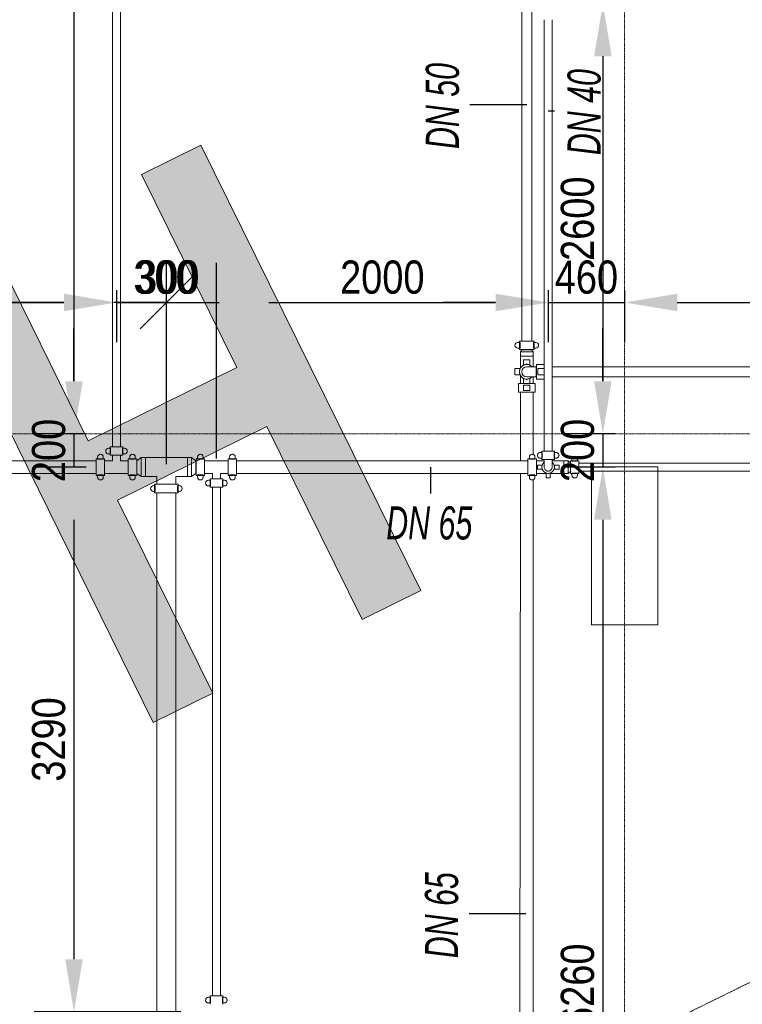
# Model space of a CAD drawing. Header units: centimetres. Extents: x -1589 to 108054, y -205274 to 31709.
# Tile 29 of 256: x 42424 to 46785, y -91597 to -85651. Entities that reach past the tile are written whole.
import ezdxf

# ---------------------------------------------------------------- set-up
doc = ezdxf.new("R2010")
doc.units = ezdxf.units.CM
doc.header["$LTSCALE"] = 0.01
doc.header["$MEASUREMENT"] = 0
doc.linetypes.add('Kropki i Kreski', pattern=[72, 36, -18, 0, -18])
for name, color, linetype in [('2_ściany wewnętrzne.ISTN', 7, 'Continuous'), ('3_lądowisko.K_IR', 7, 'Continuous'), ('3_oświetlenie.K_IR', 7, 'Continuous'), ('4_osie.ISTN', 7, 'Continuous')]:
    doc.layers.add(name, color=color, linetype=linetype)
for name, color, linetype, lineweight in [('A-ANNO-DIMS', 7, 'Continuous', 30), ('P-PIPE', 7, 'Continuous', 9), ('P-PIPE-CNTR', 7, 'Continuous', 18), ('P-PIPE-IDEN', 7, 'Continuous', 30)]:
    doc.layers.add(name, color=color, linetype=linetype, lineweight=lineweight)
doc.styles.add('Arial Narrow', font='ARIALN.TTF', dxfattribs={"height": 200})
doc.styles.add('Arial Narrow_B_I', font='ARIALNBI.TTF', dxfattribs={"width": 0.8, "height": 100})
doc.dimstyles.new('Przekątna', dxfattribs={"dimscale": 304.8, "dimtxt": 204.686195, "dimasz": 1.041667, "dimexe": 0.787402, "dimexo": 0.492126, "dimgap": 0.164042, "dimtad": 1, "dimdec": 0, "dimrnd": 10, "dimzin": 0, "dimdsep": 46, "dimtxsty": 'Arial Narrow', "dimsah": 1, "dimcen": 0.09, "dimazin": 0, "dimtfac": 1, "dimtdec": 4, "dimtix": 1, "dimtmove": 0, "dimatfit": 3, "dimfxl": 1, "dimtvp": 1, "dimtolj": 1, "dimtzin": 0, "dimarcsym": 2})
doc.dimstyles.new('Przekątna_1', dxfattribs={"dimscale": 304.8, "dimtxt": 204.686195, "dimasz": 1.041667, "dimexe": 0.787402, "dimexo": 0.492126, "dimgap": 0.164042, "dimtad": 1, "dimdec": 0, "dimrnd": 10, "dimzin": 0, "dimdsep": 46, "dimtxsty": 'Arial Narrow', "dimblk2": 'OBLIQUE', "dimsah": 1, "dimcen": 0.09, "dimazin": 0, "dimtfac": 1, "dimtdec": 4, "dimtix": 1, "dimtmove": 0, "dimatfit": 3, "dimfxl": 1, "dimtvp": 1, "dimtolj": 1, "dimtzin": 0, "dimarcsym": 2})
doc.dimstyles.new('Przekątna_2', dxfattribs={"dimscale": 304.8, "dimtxt": 204.686195, "dimasz": 1.041667, "dimexe": 0.787402, "dimexo": 0.492126, "dimgap": 0.164042, "dimtad": 1, "dimdec": 0, "dimrnd": 10, "dimzin": 0, "dimdsep": 46, "dimtxsty": 'Arial Narrow', "dimblk1": 'OBLIQUE', "dimsah": 1, "dimcen": 0.09, "dimazin": 0, "dimtfac": 1, "dimtdec": 4, "dimtix": 1, "dimtmove": 0, "dimatfit": 3, "dimfxl": 1, "dimtvp": 1, "dimtolj": 1, "dimtzin": 0, "dimarcsym": 2})

# ---------------------------------------------------------------- blocks, each defined once
blk = doc.blocks.new('*D722')
at = {"layer": 'A-ANNO-DIMS', "color": 0, "lineweight": -2}
for p, q in [((40674.4, -87284.4), (40674.4, -87599)), ((43007.8, -87284.5), (43007.8, -87599)), ((40991.9, -87359), (42690.3, -87359))]:
    blk.add_line(p, q, dxfattribs=at)
at = {"layer": 'A-ANNO-DIMS', "color": 0}
for points in [[(40991.9, -87306), (40991.9, -87411.9), (40674.4, -87359)], [(42690.3, -87411.9), (42690.3, -87306), (43007.8, -87359)]]:
    blk.add_solid(points, dxfattribs=at)
at = {"layer": 'Defpoints', "color": 0}
for p in [(40674.4, -87134.4), (43007.8, -87134.5), (43007.8, -87359)]:
    blk.add_point(p, dxfattribs=at)
at = {"layer": 'A-ANNO-DIMS', "color": 0, "lineweight": 5, "insert": (41841.1, -87206.9), "char_height": 200, "attachment_point": 5, "style": 'Arial Narrow'}
blk.add_mtext('\\A1;2330', dxfattribs=at)
blk = doc.blocks.new('_Oblique')
at = {"color": 0, "linetype": 'ByBlock', "lineweight": -2}
blk.add_line((-0.5, -0.5), (0.5, 0.5), dxfattribs=at)
blk = doc.blocks.new('*D723')
at = {"layer": 'A-ANNO-DIMS', "color": 0, "lineweight": -2}
for p, q in [((43309.3, -88334.2), (43309.3, -87119)), ((43007.8, -87284.5), (43007.8, -87599)), ((42690.3, -87359), (42372.8, -87359)), ((43007.8, -87359), (43309.3, -87359)), ((43309.3, -87359), (43626.8, -87359))]:
    blk.add_line(p, q, dxfattribs=at)
at = {"layer": 'A-ANNO-DIMS', "color": 0}
blk.add_solid([(42690.3, -87411.9), (42690.3, -87306), (43007.8, -87359)], dxfattribs=at)
at = {"layer": 'Defpoints', "color": 0}
for p in [(43007.8, -87134.5), (43309.3, -87359), (43309.3, -88484.2)]:
    blk.add_point(p, dxfattribs=at)
at = {"layer": 'A-ANNO-DIMS', "color": 0, "lineweight": -2, "xscale": 317.4999999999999, "yscale": 317.4999999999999, "zscale": 317.4999999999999, "rotation": 180}
blk.add_blockref('_Oblique', (43309.3, -87359), dxfattribs=at)
at = {"layer": 'A-ANNO-DIMS', "color": 0, "lineweight": 5, "insert": (43317.3, -87206.9), "char_height": 200, "attachment_point": 5, "style": 'Arial Narrow'}
blk.add_mtext('\\A1;300', dxfattribs=at)
blk = doc.blocks.new('*D724')
at = {"layer": 'A-ANNO-DIMS', "color": 0, "lineweight": -2}
for p, q in [((43309.3, -88334.2), (43309.3, -87119)), ((43610.8, -88300.7), (43610.8, -87119)), ((43309.3, -87359), (42991.8, -87359)), ((43309.3, -87359), (43610.8, -87359)), ((43928.3, -87359), (44245.8, -87359))]:
    blk.add_line(p, q, dxfattribs=at)
at = {"layer": 'A-ANNO-DIMS', "color": 0}
blk.add_solid([(43928.3, -87306), (43928.3, -87411.9), (43610.8, -87359)], dxfattribs=at)
at = {"layer": 'Defpoints', "color": 0}
for p in [(43610.8, -87359), (43610.8, -88450.7), (43309.3, -88484.2)]:
    blk.add_point(p, dxfattribs=at)
at = {"layer": 'A-ANNO-DIMS', "color": 0, "lineweight": -2, "xscale": 317.4999999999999, "yscale": 317.4999999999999, "zscale": 317.4999999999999}
blk.add_blockref('_Oblique', (43309.3, -87359), dxfattribs=at)
at = {"layer": 'A-ANNO-DIMS', "color": 0, "lineweight": 5, "insert": (43301.3, -87206.9), "char_height": 200, "attachment_point": 5, "style": 'Arial Narrow'}
blk.add_mtext('\\A1;300', dxfattribs=at)
blk = doc.blocks.new('*D725')
at = {"layer": 'A-ANNO-DIMS', "color": 0, "lineweight": -2}
for p, q in [((43610.8, -88300.7), (43610.8, -87119)), ((45613.4, -87284.5), (45613.4, -87599)), ((43928.3, -87359), (45295.9, -87359))]:
    blk.add_line(p, q, dxfattribs=at)
at = {"layer": 'A-ANNO-DIMS', "color": 0}
for points in [[(43928.3, -87306), (43928.3, -87411.9), (43610.8, -87359)], [(45295.9, -87411.9), (45295.9, -87306), (45613.4, -87359)]]:
    blk.add_solid(points, dxfattribs=at)
at = {"layer": 'Defpoints', "color": 0}
for p in [(45613.4, -87134.5), (45613.4, -87359), (43610.8, -88450.7)]:
    blk.add_point(p, dxfattribs=at)
at = {"layer": 'A-ANNO-DIMS', "color": 0, "lineweight": 5, "insert": (44612.1, -87206.9), "char_height": 200, "attachment_point": 5, "style": 'Arial Narrow'}
blk.add_mtext('\\A1;2000', dxfattribs=at)
blk = doc.blocks.new('*D726')
at = {"layer": 'A-ANNO-DIMS', "color": 0, "lineweight": -2}
for p, q in [((45613.4, -87284.5), (45613.4, -87599)), ((46074.4, -87284.4), (46074.4, -87599)), ((45295.9, -87359), (44978.4, -87359)), ((45613.4, -87359), (46074.4, -87359)), ((46391.9, -87359), (46709.4, -87359))]:
    blk.add_line(p, q, dxfattribs=at)
at = {"layer": 'A-ANNO-DIMS', "color": 0}
for points in [[(45295.9, -87411.9), (45295.9, -87306), (45613.4, -87359)], [(46391.9, -87306), (46391.9, -87411.9), (46074.4, -87359)]]:
    blk.add_solid(points, dxfattribs=at)
at = {"layer": 'Defpoints', "color": 0}
for p in [(45613.4, -87134.5), (46074.4, -87134.4), (46074.4, -87359)]:
    blk.add_point(p, dxfattribs=at)
at = {"layer": 'A-ANNO-DIMS', "color": 0, "lineweight": 5, "insert": (45843.9, -87206.9), "char_height": 200, "attachment_point": 5, "style": 'Arial Narrow'}
blk.add_mtext('\\A1;460', dxfattribs=at)
blk = doc.blocks.new('*D727')
at = {"layer": 'A-ANNO-DIMS', "color": 0, "lineweight": -2}
for p, q in [((50865, -88275.3), (50865, -87119)), ((46074.4, -87284.4), (46074.4, -87599)), ((46391.9, -87359), (50547.5, -87359))]:
    blk.add_line(p, q, dxfattribs=at)
at = {"layer": 'A-ANNO-DIMS', "color": 0}
for points in [[(46391.9, -87306), (46391.9, -87411.9), (46074.4, -87359)], [(50547.5, -87411.9), (50547.5, -87306), (50865, -87359)]]:
    blk.add_solid(points, dxfattribs=at)
at = {"layer": 'Defpoints', "color": 0}
for p in [(46074.4, -87134.4), (50865, -87359), (50865, -88425.3)]:
    blk.add_point(p, dxfattribs=at)
at = {"layer": 'A-ANNO-DIMS', "color": 0, "lineweight": 5, "insert": (48469.7, -87206.9), "char_height": 200, "attachment_point": 5, "style": 'Arial Narrow'}
blk.add_mtext('\\A1;4790', dxfattribs=at)
blk = doc.blocks.new('*D736')
at = {"layer": 'A-ANNO-DIMS', "color": 0, "lineweight": -2}
for p, q in [((42825.9, -82151.8), (42511.4, -82151.8)), ((42751.4, -82469.3), (42751.4, -87834.3)), ((42825.9, -88151.8), (42511.4, -88151.8))]:
    blk.add_line(p, q, dxfattribs=at)
at = {"layer": 'A-ANNO-DIMS', "color": 0}
for points in [[(42804.3, -82469.3), (42698.5, -82469.3), (42751.4, -82151.8)], [(42698.5, -87834.3), (42804.3, -87834.3), (42751.4, -88151.8)]]:
    blk.add_solid(points, dxfattribs=at)
at = {"layer": 'Defpoints', "color": 0}
for p in [(42975.9, -82151.8), (42751.4, -88151.8), (42975.9, -88151.8)]:
    blk.add_point(p, dxfattribs=at)
at = {"layer": 'A-ANNO-DIMS', "color": 0, "lineweight": 5, "insert": (42599.3, -85151.8), "char_height": 200, "attachment_point": 5, "rotation": 90, "style": 'Arial Narrow'}
blk.add_mtext('\\A1;6000', dxfattribs=at)
blk = doc.blocks.new('*D737')
at = {"layer": 'A-ANNO-DIMS', "color": 0, "lineweight": -2}
for p, q in [((42751.4, -87834.3), (42751.4, -87516.8)), ((42825.9, -88151.8), (42511.4, -88151.8)), ((42751.4, -88151.8), (42751.4, -88352.9)), ((42825.9, -88352.9), (42511.4, -88352.9)), ((42751.4, -88670.4), (42751.4, -88987.9))]:
    blk.add_line(p, q, dxfattribs=at)
at = {"layer": 'A-ANNO-DIMS', "color": 0}
for points in [[(42698.5, -87834.3), (42804.3, -87834.3), (42751.4, -88151.8)], [(42804.3, -88670.4), (42698.5, -88670.4), (42751.4, -88352.9)]]:
    blk.add_solid(points, dxfattribs=at)
at = {"layer": 'Defpoints', "color": 0}
for p in [(42975.9, -88151.8), (42751.4, -88352.9), (42975.9, -88352.9)]:
    blk.add_point(p, dxfattribs=at)
at = {"layer": 'A-ANNO-DIMS', "color": 0, "lineweight": 5, "insert": (42599.3, -88252.4), "char_height": 200, "attachment_point": 5, "rotation": 90, "style": 'Arial Narrow'}
blk.add_mtext('\\A1;200', dxfattribs=at)
blk = doc.blocks.new('*D738')
at = {"layer": 'A-ANNO-DIMS', "color": 0, "lineweight": -2}
for p, q in [((42825.9, -88352.9), (42511.4, -88352.9)), ((42751.4, -88670.4), (42751.4, -91324.8)), ((43395.7, -91642.3), (42511.4, -91642.3))]:
    blk.add_line(p, q, dxfattribs=at)
at = {"layer": 'A-ANNO-DIMS', "color": 0}
for points in [[(42804.3, -88670.4), (42698.5, -88670.4), (42751.4, -88352.9)], [(42698.5, -91324.8), (42804.3, -91324.8), (42751.4, -91642.3)]]:
    blk.add_solid(points, dxfattribs=at)
at = {"layer": 'Defpoints', "color": 0}
for p in [(42975.9, -88352.9), (42751.4, -91642.3), (43545.7, -91642.3)]:
    blk.add_point(p, dxfattribs=at)
at = {"layer": 'A-ANNO-DIMS', "color": 0, "lineweight": 5, "insert": (42599.3, -89997.6), "char_height": 200, "attachment_point": 5, "rotation": 90, "style": 'Arial Narrow'}
blk.add_mtext('\\A1;3290', dxfattribs=at)
blk = doc.blocks.new('*D745')
at = {"layer": 'A-ANNO-DIMS', "color": 0, "lineweight": -2}
for p, q in [((45625.1, -85554.5), (46183.2, -85554.5)), ((45943.2, -85872), (45943.2, -87834.3)), ((46017.7, -88151.8), (45703.2, -88151.8))]:
    blk.add_line(p, q, dxfattribs=at)
at = {"layer": 'A-ANNO-DIMS', "color": 0}
for points in [[(45996.1, -85872), (45890.3, -85872), (45943.2, -85554.5)], [(45890.3, -87834.3), (45996.1, -87834.3), (45943.2, -88151.8)]]:
    blk.add_solid(points, dxfattribs=at)
at = {"layer": 'Defpoints', "color": 0}
for p in [(45475.1, -85554.5), (45943.2, -88151.8), (46167.7, -88151.8)]:
    blk.add_point(p, dxfattribs=at)
at = {"layer": 'A-ANNO-DIMS', "color": 0, "lineweight": 5, "insert": (45791.1, -86853.2), "char_height": 200, "attachment_point": 5, "rotation": 89.99993, "style": 'Arial Narrow'}
blk.add_mtext('\\A1;2600', dxfattribs=at)
blk = doc.blocks.new('*D746')
at = {"layer": 'A-ANNO-DIMS', "color": 0, "lineweight": -2}
for p, q in [((45943.2, -87834.3), (45943.2, -87516.8)), ((46017.7, -88151.8), (45703.2, -88151.8)), ((45943.2, -88151.8), (45943.2, -88352.9)), ((46017.7, -88352.9), (45703.2, -88352.9)), ((45943.2, -88670.4), (45943.2, -88987.9))]:
    blk.add_line(p, q, dxfattribs=at)
at = {"layer": 'A-ANNO-DIMS', "color": 0}
for points in [[(45890.3, -87834.3), (45996.1, -87834.3), (45943.2, -88151.8)], [(45996.1, -88670.4), (45890.3, -88670.4), (45943.2, -88352.9)]]:
    blk.add_solid(points, dxfattribs=at)
at = {"layer": 'Defpoints', "color": 0}
for p in [(46167.7, -88151.8), (45943.2, -88352.9), (46167.7, -88352.9)]:
    blk.add_point(p, dxfattribs=at)
at = {"layer": 'A-ANNO-DIMS', "color": 0, "lineweight": 5, "insert": (45791.1, -88252.4), "char_height": 200, "attachment_point": 5, "rotation": 89.99993, "style": 'Arial Narrow'}
blk.add_mtext('\\A1;200', dxfattribs=at)
blk = doc.blocks.new('*D747')
at = {"layer": 'A-ANNO-DIMS', "color": 0, "lineweight": -2}
for p, q in [((46017.7, -88352.9), (45703.2, -88352.9)), ((45943.2, -88670.4), (45943.2, -94298.7)), ((45874.4, -94616.2), (46183.2, -94616.2))]:
    blk.add_line(p, q, dxfattribs=at)
at = {"layer": 'A-ANNO-DIMS', "color": 0}
for points in [[(45996.1, -88670.4), (45890.3, -88670.4), (45943.2, -88352.9)], [(45890.2, -94298.7), (45996.1, -94298.7), (45943.2, -94616.2)]]:
    blk.add_solid(points, dxfattribs=at)
at = {"layer": 'Defpoints', "color": 0}
for p in [(46167.7, -88352.9), (45724.4, -94616.2), (45943.2, -94616.2)]:
    blk.add_point(p, dxfattribs=at)
at = {"layer": 'A-ANNO-DIMS', "color": 0, "lineweight": 5, "insert": (45791.1, -91484.5), "char_height": 200, "attachment_point": 5, "rotation": 89.99993, "style": 'Arial Narrow'}
blk.add_mtext('\\A1;6260', dxfattribs=at)

msp = doc.modelspace()

# ---------------------------------------------------------------- hatches: boundary and pattern name
at = {"layer": '3_lądowisko.K_IR', "linetype": 'Continuous', "lineweight": 5, "ltscale": 10}
msp.add_hatch(color=8, dxfattribs=at).paths.add_polyline_path([(43230.2775, -89895.075), (43589.00157, -89718.10879), (43013.86137, -88552.25556), (43914.59289, -88107.90553), (44489.7331, -89273.75876), (44844.53582, -89098.72703), (43517.28919, -86408.29651), (43158.56512, -86585.26272), (43733.70532, -87751.11595), (42836.89515, -88193.53149), (42261.75494, -87027.67827), (41903.03087, -87204.64448)])

# ---------------------------------------------------------------- linework, layer by layer
at = {"layer": '2_ściany wewnętrzne.ISTN', "color": 8, "linetype": 'Continuous', "lineweight": 5, "ltscale": 10, "flags": 128}
for points in [[(45874.38766, -88351.82718), (45874.38766, -89305.5925)], [(46274.38766, -88351.82718), (45874.38766, -88351.82718)], [(46274.38766, -89305.5925), (46274.38766, -88351.82718)], [(45874.38766, -89305.5925), (46274.38766, -89305.5925)]]:
    msp.add_lwpolyline(points, dxfattribs=at)
at = {"layer": '3_lądowisko.K_IR', "color": 8, "linetype": 'Kropki i Kreski', "lineweight": 5, "ltscale": 10, "flags": 128}
msp.add_lwpolyline([(41329.61215, -94177.90319), (49400.90372, -90196.16331), (45419.16383, -82124.87175), (37347.87227, -86106.61163)], close=True, dxfattribs=at)
at = {"layer": '3_lądowisko.K_IR', "color": 8, "linetype": 'Continuous', "lineweight": 5, "ltscale": 10, "flags": 128}
msp.add_lwpolyline([(43230.2775, -89895.075), (41903.03087, -87204.64448), (42261.75494, -87027.67827), (42836.89515, -88193.53149), (43733.70532, -87751.11595), (43158.56512, -86585.26272), (43517.28919, -86408.29651), (44844.53582, -89098.72703), (44489.7331, -89273.75876), (43914.59289, -88107.90553), (43013.86137, -88552.25556), (43589.00157, -89718.10879)], close=True, dxfattribs=at)
at = {"layer": '3_oświetlenie.K_IR', "color": 8, "linetype": 'Kropki i Kreski', "lineweight": 5, "ltscale": 10}
msp.add_circle((43374.38799, -88151.38747), 11800, dxfattribs=at)
at = {"layer": '4_osie.ISTN', "color": 7, "linetype": 'Kropki i Kreski', "lineweight": 0, "ltscale": 10}
for p, q in [((46074.38766, -105096.35865), (46074.38766, -67896.26442)), ((64213.19484, -88151.82718), (25489.03617, -88151.82718))]:
    msp.add_line(p, q, dxfattribs=at)
at = {"layer": 'P-PIPE', "color": 106}
for p, q in [((45453.73198, -74308.78623), (45453.73198, -87591.85325)), ((45514.03198, -87591.85325), (45514.03198, -74308.78533)), ((45443.72106, -87600.31992), (45429.31432, -87600.31992)), ((45439.43198, -87591.85325), (45439.43198, -87642.65325)), ((45528.33198, -87591.85325), (45439.43198, -87591.85325)), ((45443.72106, -87634.18659), (45443.72106, -87600.31992)), ((45538.44965, -87600.31992), (45524.04291, -87600.31992)), ((45524.04291, -87600.31992), (45524.04291, -87634.18659)), ((45528.33198, -87642.65325), (45528.33198, -87591.85325)), ((45429.31432, -87634.18659), (45443.72106, -87634.18659)), ((45439.43198, -87642.65325), (45528.33198, -87642.65325)), ((45445.78198, -87657.13125), (45453.71948, -87643.92325)), ((45453.71948, -87643.92325), (45445.78198, -87657.13125)), ((45445.78198, -87657.13125), (45445.78198, -87682.27725)), ((45521.98198, -87657.13125), (45445.78198, -87657.13125)), ((45445.78198, -87682.27725), (45447.08021, -87682.27725)), ((45445.82198, -87682.27725), (45445.82198, -87754.37067)), ((45447.10748, -87682.27725), (45450.88641, -87682.27725)), ((45450.91941, -87682.27725), (45456.94121, -87682.27725)), ((45453.71948, -87642.65325), (45453.71948, -87643.92325)), ((45453.71948, -87643.92325), (45459.28987, -87643.92325)), ((45456.97699, -87682.27725), (45464.83198, -87682.27725)), ((45464.82821, -87682.27725), (45456.98121, -87682.27725)), ((45459.98099, -87643.92325), (45474.50019, -87643.92325)), ((45464.8696, -87682.27725), (45474.02098, -87682.27725)), ((45474.01904, -87682.27725), (45464.87198, -87682.27725)), ((45474.06006, -87682.27725), (45483.88198, -87682.27725)), ((45483.88152, -87682.27725), (45474.06098, -87682.27725)), ((45476.07535, -87643.92325), (45491.68861, -87643.92325)), ((45522.02198, -87682.27725), (45483.92198, -87682.27725)), ((45483.92244, -87682.27725), (45493.74299, -87682.27725)), ((45493.26377, -87643.92325), (45507.78297, -87643.92325)), ((45493.78492, -87682.27725), (45502.93198, -87682.27725)), ((45502.97575, -87682.27725), (45510.82275, -87682.27725)), ((45508.4741, -87643.92325), (45514.04448, -87643.92325)), ((45514.04448, -87643.92325), (45514.04448, -87642.65325)), ((45514.04448, -87643.92325), (45521.98198, -87657.13125)), ((45521.98198, -87657.13125), (45514.04448, -87643.92325)), ((45521.98198, -87682.27725), (45521.98198, -87657.13125)), ((45522.02198, -87747.36044), (45522.02198, -87682.27725)), ((45524.04291, -87634.18659), (45538.44965, -87634.18659)), ((45502.65198, -87706.02625), (45464.55198, -87706.02625)), ((45464.55198, -87706.02625), (45464.55198, -87722.95959)), ((45464.55198, -87737.36633), (45464.55198, -87722.95959)), ((45502.65198, -87722.95959), (45502.65198, -87706.02625)), ((45502.65198, -87722.95959), (45502.65198, -87737.36633)), ((45542.53106, -87747.36044), (45541.32479, -87747.36044)), ((45589.203, -87733.07725), (45542.59586, -87733.07725)), ((55621.22462, -87747.37294), (45637.503, -87747.37294)), ((45412.4199, -87758.47294), (45412.4199, -87796.57294)), ((45429.35324, -87758.47294), (45412.4199, -87758.47294)), ((45412.4199, -87796.57294), (45429.35324, -87796.57294)), ((45429.35324, -87758.47294), (45443.75998, -87758.47294)), ((45443.75998, -87796.57294), (45429.35324, -87796.57294)), ((45445.82198, -87800.68383), (45445.82198, -87848.90125)), ((45522.02198, -87848.90125), (45522.02198, -87807.68544)), ((45541.32479, -87807.68544), (45542.53105, -87807.68544)), ((45550.95335, -87758.47725), (45550.95335, -87796.57725)), ((45584.81998, -87758.47725), (45550.95335, -87758.47725)), ((45550.95335, -87796.57725), (45584.81998, -87796.57725)), ((45637.503, -87807.67294), (55621.22462, -87807.67294)), ((45433.08198, -87848.90125), (45433.08198, -87899.70125)), ((45464.38552, -87848.90125), (45433.08198, -87848.90125)), ((45464.55198, -87832.09492), (45464.55198, -87817.68818)), ((45464.55198, -87832.09492), (45464.55198, -87849.02825)), ((45464.55198, -87849.02825), (45502.65198, -87849.02825)), ((45502.93198, -87857.36792), (45464.83198, -87857.36792)), ((45464.83198, -87857.36792), (45464.83198, -87891.23459)), ((45502.65198, -87817.68818), (45502.65198, -87832.09492)), ((45502.65198, -87849.02825), (45502.65198, -87832.09492)), ((45534.68198, -87848.90125), (45502.81574, -87848.90125)), ((45502.93198, -87891.23459), (45502.93198, -87857.36792)), ((45534.68198, -87899.70125), (45534.68198, -87848.90125)), ((45542.59586, -87821.97725), (45589.203, -87821.97725)), ((45433.08198, -87899.70125), (45483.88198, -87899.70125)), ((45445.83198, -87899.70125), (45445.83198, -88314.85606)), ((45464.83198, -87891.23459), (45502.93198, -87891.23459)), ((45483.88198, -87899.70125), (45534.68198, -87899.70125)), ((45521.93198, -88276.03365), (45521.93198, -87899.70125)), ((45445.83198, -88390.95606), (45440.7758, -94493.74609)), ((45521.41302, -94493.75664), (45521.93198, -88429.61954))]:
    msp.add_line(p, q, dxfattribs=at)
at = {"layer": 'P-PIPE', "color": 30, "true_color": 0xff8000}
for p, q in [((42983.66949, -79107.4438), (42983.66949, -88230.99394)), ((43031.96949, -88230.99394), (43031.96949, -79107.4438)), ((45589.203, -85651.54868), (45589.203, -88256.50764)), ((45637.503, -88256.50764), (45637.503, -85651.54868)), ((42983.68949, -88281.79394), (42983.68949, -88314.81394)), ((43031.94949, -88314.81394), (43031.94949, -88281.79394)), ((42885.64549, -88314.86394), (40379.94401, -88314.86394)), ((42983.68949, -88314.81394), (42936.44549, -88314.81394)), ((43079.19349, -88314.81394), (43031.94949, -88314.81394)), ((43131.26349, -88314.81394), (43129.99349, -88314.81394)), ((43157.17149, -88295.76394), (43131.26349, -88314.81394)), ((43131.26349, -88391.01394), (43131.26349, -88314.81394)), ((43182.31749, -88295.76394), (43157.17149, -88295.76394)), ((43157.17149, -88295.76394), (43157.17149, -88300.44867)), ((43157.17149, -88303.42058), (43157.17149, -88315.78581)), ((43157.17149, -88319.10723), (43157.17149, -88339.47962)), ((43157.17149, -88341.97284), (43157.17149, -88363.85503)), ((43436.31749, -88295.76394), (43182.31749, -88295.76394)), ((43182.31749, -88295.76394), (43182.31749, -88352.91394)), ((43182.31749, -88410.06394), (43182.31749, -88295.76394)), ((43436.31749, -88352.91394), (43436.31749, -88295.76394)), ((43461.46349, -88295.76394), (43436.31749, -88295.76394)), ((43436.31749, -88295.76394), (43436.31749, -88410.06394)), ((43487.37149, -88314.81394), (43461.46349, -88295.76394)), ((43461.46349, -88300.44867), (43461.46349, -88295.76394)), ((43461.46349, -88315.78581), (43461.46349, -88303.42058)), ((43461.46349, -88339.47962), (43461.46349, -88319.10723)), ((43461.46349, -88363.85503), (43461.46349, -88341.97284)), ((43488.64149, -88314.81394), (43487.37149, -88314.81394)), ((43487.37149, -88314.81394), (43487.37149, -88391.01394)), ((43682.18949, -88314.81394), (43539.44149, -88314.81394)), ((45491.179, -88314.85585), (43732.98949, -88314.86383)), ((45589.223, -88314.80574), (45541.979, -88314.80574)), ((45708.603, -88314.80574), (45637.483, -88314.80574)), ((45708.603, -88352.90574), (45708.603, -88314.80574)), ((45733.749, -88314.80574), (45708.603, -88314.80574)), ((45708.603, -88314.80574), (45708.603, -88391.00574)), ((45749.37, -88328.77574), (45733.749, -88314.80574)), ((45733.749, -88391.00574), (45733.749, -88314.80574)), ((50768.49809, -88328.7639), (45798.773, -88328.75578)), ((40379.94401, -88390.96394), (42885.64549, -88390.96394)), ((42936.44549, -88391.01394), (43079.19349, -88391.01394)), ((43129.99349, -88391.01394), (43131.26349, -88391.01394)), ((43131.26349, -88391.01394), (43157.17149, -88410.06394)), ((43157.17149, -88366.34825), (43157.17149, -88386.72064)), ((43157.17149, -88390.04206), (43157.17149, -88404.81296)), ((43157.17149, -88405.3792), (43157.17149, -88410.06394)), ((43182.31749, -88352.91394), (43182.31749, -88410.06394)), ((43436.31749, -88410.06394), (43436.31749, -88352.91394)), ((43461.46349, -88386.72064), (43461.46349, -88366.34825)), ((43461.46349, -88404.81296), (43461.46349, -88390.04206)), ((43461.46349, -88410.06394), (43487.37149, -88391.01394)), ((43461.46349, -88410.06394), (43461.46349, -88405.3792)), ((43487.37149, -88391.01394), (43488.64149, -88391.01394)), ((43539.44149, -88391.01394), (43586.68549, -88391.01394)), ((43586.68549, -88391.01394), (43586.68549, -88424.03394)), ((43634.94549, -88391.01394), (43682.18949, -88391.01394)), ((43634.94549, -88424.03394), (43634.94549, -88391.01394)), ((43732.98949, -88390.96383), (45491.179, -88390.95585)), ((45541.979, -88391.00574), (45599.56528, -88391.00574)), ((45626.053, -88391.00574), (45708.603, -88391.00574)), ((45708.603, -88391.00574), (45708.603, -88352.90574)), ((45708.603, -88391.00574), (45733.749, -88391.00574)), ((45733.749, -88391.00574), (45749.37, -88377.03574)), ((45798.773, -88377.05578), (50768.49809, -88377.0639)), ((43157.17149, -88410.06394), (43182.31749, -88410.06394)), ((43182.31749, -88410.06394), (43252.16749, -88410.06394)), ((43252.16749, -88410.06394), (43252.16749, -88455.02194)), ((43366.46749, -88410.06394), (43436.31749, -88410.06394)), ((43366.46749, -88455.02194), (43366.46749, -88410.06394)), ((43436.31749, -88410.06394), (43461.46349, -88410.06394)), ((43252.16749, -88509.12394), (43252.16749, -94459.95233)), ((43366.46749, -94459.95233), (43366.46749, -88509.12394)), ((43586.66549, -88474.83394), (43586.66549, -91545.81159)), ((43634.96549, -91545.81159), (43634.96549, -88474.83394))]:
    msp.add_line(p, q, dxfattribs=at)
at = {"layer": 'P-PIPE', "color": 30, "lineweight": 13, "true_color": 0xff8000}
for p, q in [((42971.89847, -88239.4606), (42959.60183, -88239.4606)), ((42959.60183, -88273.32727), (42971.89847, -88273.32727)), ((42969.71949, -88230.99394), (42969.71949, -88281.79394)), ((43045.91949, -88230.99394), (42969.71949, -88230.99394)), ((42969.71949, -88281.79394), (43045.91949, -88281.79394)), ((42971.89847, -88273.32727), (42971.89847, -88239.4606)), ((43056.03716, -88239.4606), (43043.74052, -88239.4606)), ((43043.74052, -88239.4606), (43043.74052, -88273.32727)), ((43043.74052, -88273.32727), (43056.03716, -88273.32727)), ((43045.91949, -88281.79394), (43045.91949, -88230.99394)), ((45548.202, -88281.74031), (45548.202, -88281.84191)), ((45565.13533, -88264.80711), (45575.253, -88264.80711)), ((45577.43198, -88264.90871), (45565.13533, -88264.90871)), ((45575.253, -88256.39131), (45575.253, -88307.19091)), ((45577.43198, -88298.77511), (45577.43198, -88264.90871)), ((45661.57067, -88264.90871), (45649.27402, -88264.90871)), ((45649.27402, -88264.90871), (45649.27402, -88298.77511)), ((45651.453, -88307.19091), (45651.453, -88256.39131)), ((45651.453, -88264.80711), (45661.57067, -88264.80711)), ((45678.504, -88281.84191), (45678.504, -88281.74031)), ((42936.44549, -88302.11394), (42885.64549, -88302.11394)), ((42885.64549, -88302.11394), (42885.64549, -88403.71394)), ((42894.11216, -88291.99627), (42894.11216, -88305.82107)), ((42894.11216, -88305.82107), (42927.97883, -88305.82107)), ((42927.97883, -88305.82107), (42927.97883, -88291.99627)), ((42936.44549, -88403.71394), (42936.44549, -88302.11394)), ((43129.99349, -88302.11394), (43079.19349, -88302.11394)), ((43079.19349, -88302.11394), (43079.19349, -88403.71394)), ((43087.66016, -88291.99627), (43087.66016, -88305.82107)), ((43087.66016, -88305.82107), (43121.52683, -88305.82107)), ((43121.52683, -88305.82107), (43121.52683, -88291.99627)), ((43129.99349, -88403.71394), (43129.99349, -88302.11394)), ((43539.44149, -88302.11394), (43488.64149, -88302.11394)), ((43488.64149, -88302.11394), (43488.64149, -88403.71394)), ((43497.10816, -88291.99627), (43497.10816, -88305.82107)), ((43497.10816, -88305.82107), (43530.97483, -88305.82107)), ((43530.97483, -88305.82107), (43530.97483, -88291.99627)), ((43539.44149, -88403.71394), (43539.44149, -88302.11394)), ((45541.979, -88302.10574), (45491.179, -88302.10574)), ((45491.179, -88302.10574), (45491.179, -88403.70574)), ((45499.64567, -88291.98807), (45499.64567, -88305.81288)), ((45499.64567, -88305.81288), (45533.51233, -88305.81288)), ((45533.51233, -88305.81288), (45533.51233, -88291.98807)), ((45541.979, -88403.70574), (45541.979, -88302.10574)), ((45548.202, -88340.20574), (45548.202, -88365.60574)), ((45565.13533, -88340.20574), (45548.202, -88340.20574)), ((45565.13533, -88298.77511), (45577.43198, -88298.77511)), ((45565.13533, -88340.20574), (45577.43198, -88340.20574)), ((45649.27402, -88298.77511), (45661.57067, -88298.77511)), ((45649.27402, -88340.20574), (45661.57067, -88340.20574)), ((45678.504, -88340.20574), (45661.57067, -88340.20574)), ((45678.504, -88365.60574), (45678.504, -88340.20574)), ((45798.773, -88314.80574), (45747.973, -88314.80574)), ((45747.973, -88314.80574), (45747.973, -88391.00574)), ((45756.43967, -88304.68807), (45756.43967, -88316.98472)), ((45756.43967, -88316.98472), (45790.30633, -88316.98472)), ((45790.30633, -88316.98472), (45790.30633, -88304.68807)), ((45798.773, -88391.00574), (45798.773, -88314.80574)), ((42885.64549, -88403.71394), (42936.44549, -88403.71394)), ((42927.97883, -88400.0068), (42894.11216, -88400.0068)), ((42894.11216, -88400.0068), (42894.11216, -88413.8316)), ((42927.97883, -88413.8316), (42927.97883, -88400.0068)), ((43079.19349, -88403.71394), (43129.99349, -88403.71394)), ((43121.52683, -88400.0068), (43087.66016, -88400.0068)), ((43087.66016, -88400.0068), (43087.66016, -88413.8316)), ((43121.52683, -88413.8316), (43121.52683, -88400.0068)), ((43488.64149, -88403.71394), (43539.44149, -88403.71394)), ((43530.97483, -88400.0068), (43497.10816, -88400.0068)), ((43497.10816, -88400.0068), (43497.10816, -88413.8316)), ((43530.97483, -88413.8316), (43530.97483, -88400.0068)), ((45491.179, -88403.70574), (45541.979, -88403.70574)), ((45533.51233, -88399.9986), (45499.64567, -88399.9986)), ((45499.64567, -88399.9986), (45499.64567, -88413.82341)), ((45533.51233, -88413.82341), (45533.51233, -88399.9986)), ((45548.202, -88365.60574), (45565.13533, -88365.60574)), ((45577.43198, -88365.60574), (45565.13533, -88365.60574)), ((45600.653, -88401.12341), (45600.653, -88388.82677)), ((45600.653, -88401.12341), (45600.653, -88418.05674)), ((45626.053, -88388.82677), (45626.053, -88401.12341)), ((45626.053, -88418.05674), (45626.053, -88401.12341)), ((45661.57067, -88365.60574), (45649.27402, -88365.60574)), ((45661.57067, -88365.60574), (45678.504, -88365.60574)), ((45747.973, -88391.00574), (45798.773, -88391.00574)), ((45790.30633, -88388.82677), (45756.43967, -88388.82677)), ((45756.43967, -88388.82677), (45756.43967, -88401.12341)), ((45790.30633, -88401.12341), (45790.30633, -88388.82677)), ((45600.653, -88418.05674), (45626.053, -88418.05674))]:
    msp.add_line(p, q, dxfattribs=at)
at = {"layer": 'P-PIPE', "color": 30, "lineweight": 13, "true_color": 0xff8000, "extrusion": (0, 0, -1)}
for p, q in [((43732.98949, -88302.11394), (43682.18949, -88302.11394)), ((43682.18949, -88403.71394), (43682.18949, -88302.11394)), ((43690.65616, -88291.99627), (43690.65616, -88305.82107)), ((43690.65616, -88305.82107), (43724.52283, -88305.82107)), ((43724.52283, -88305.82107), (43724.52283, -88291.99627)), ((43732.98949, -88302.11394), (43732.98949, -88403.71394)), ((43682.18949, -88403.71394), (43732.98949, -88403.71394)), ((43724.52283, -88400.0068), (43690.65616, -88400.0068)), ((43690.65616, -88400.0068), (43690.65616, -88413.8316)), ((43724.52283, -88413.8316), (43724.52283, -88400.0068)), ((43241.56933, -88464.03894), (43232.10149, -88464.03894)), ((43237.81649, -88455.02194), (43237.81649, -88509.12394)), ((43237.81649, -88455.02194), (43380.81849, -88455.02194)), ((43241.56933, -88500.10694), (43241.56933, -88464.03894)), ((43386.53349, -88464.03894), (43377.06566, -88464.03894)), ((43377.06566, -88464.03894), (43377.06566, -88500.10694)), ((43380.81849, -88509.12394), (43380.81849, -88455.02194)), ((43574.89447, -88432.5006), (43562.59783, -88432.5006)), ((43572.71549, -88424.03394), (43572.71549, -88474.83394)), ((43572.71549, -88424.03394), (43577.75075, -88424.03394)), ((43574.89447, -88466.36727), (43574.89447, -88432.5006)), ((43577.81993, -88424.03394), (43648.91549, -88424.03394)), ((43659.03316, -88432.5006), (43646.73652, -88432.5006)), ((43646.73652, -88432.5006), (43646.73652, -88466.36727)), ((43648.91549, -88474.83394), (43648.91549, -88424.03394)), ((43232.10149, -88500.10694), (43241.56933, -88500.10694)), ((43380.81849, -88509.12394), (43237.81649, -88509.12394)), ((43377.06566, -88500.10694), (43386.53349, -88500.10694)), ((43562.59783, -88466.36727), (43574.89447, -88466.36727)), ((43577.75075, -88474.83394), (43572.71549, -88474.83394)), ((43648.91549, -88474.83394), (43577.81993, -88474.83394)), ((43646.73652, -88466.36727), (43659.03316, -88466.36727)), ((43574.89447, -91554.27826), (43562.59783, -91554.27826)), ((43572.71549, -91545.81159), (43572.71549, -91596.61159)), ((43572.71549, -91545.81159), (43577.75075, -91545.81159)), ((43574.89447, -91588.14492), (43574.89447, -91554.27826)), ((43577.81993, -91545.81159), (43648.91549, -91545.81159)), ((43659.03316, -91554.27826), (43646.73652, -91554.27826)), ((43646.73652, -91554.27826), (43646.73652, -91588.14492)), ((43648.91549, -91596.61159), (43648.91549, -91545.81159)), ((43562.59783, -91588.14492), (43574.89447, -91588.14492)), ((43646.73652, -91588.14492), (43659.03316, -91588.14492))]:
    msp.add_line(p, q, dxfattribs=at)
at = {"layer": 'P-PIPE', "color": 106, "flags": 128}
for points in [[(45541.32479, -87747.36044), (45539.02474, -87747.36044), (45536.72856, -87747.36044), (45534.43991, -87747.36044), (45532.16247, -87747.36044), (45529.89986, -87747.36044), (45527.65571, -87747.36044), (45525.43362, -87747.36044), (45523.23714, -87747.36044), (45521.06977, -87747.36044), (45518.93499, -87747.36044), (45516.83622, -87747.36044), (45514.7768, -87747.36044), (45512.76004, -87747.36044), (45510.78916, -87747.36044), (45508.86732, -87747.36044), (45506.99759, -87747.36044), (45505.18295, -87747.36044), (45503.42632, -87747.36044), (45501.7305, -87747.36044), (45500.09821, -87747.36044), (45498.53206, -87747.36044), (45497.03455, -87747.36044), (45495.60808, -87747.36044), (45494.25493, -87747.36044), (45492.97726, -87747.36044), (45491.77713, -87747.36044), (45490.65644, -87747.36044), (45489.617, -87747.36044), (45488.66047, -87747.36044), (45487.78837, -87747.36044), (45487.0021, -87747.36044), (45486.30291, -87747.36044), (45485.69194, -87747.36044), (45485.17015, -87747.36044), (45484.73838, -87747.36044), (45484.39732, -87747.36044), (45484.14752, -87747.36044), (45483.98937, -87747.36044), (45483.92313, -87747.36044)], [(45483.9209, -87807.68544), (45483.96691, -87807.68544), (45484.10487, -87807.68544), (45484.33454, -87807.68544), (45484.65558, -87807.68544), (45485.06745, -87807.68544), (45485.56951, -87807.68544), (45486.16095, -87807.68544), (45486.84083, -87807.68544), (45487.60805, -87807.68544), (45488.46139, -87807.68544), (45489.39949, -87807.68544), (45490.42083, -87807.68544), (45491.5238, -87807.68544), (45492.70663, -87807.68544), (45493.96741, -87807.68544), (45495.30414, -87807.68544), (45496.71468, -87807.68544), (45498.19677, -87807.68544), (45499.74804, -87807.68544), (45501.36601, -87807.68544), (45503.04808, -87807.68544), (45504.79158, -87807.68544), (45506.5937, -87807.68544), (45508.45157, -87807.68544), (45510.36222, -87807.68544), (45512.32258, -87807.68544), (45514.32953, -87807.68544), (45516.37984, -87807.68544), (45518.47025, -87807.68544), (45520.5974, -87807.68544), (45522.75789, -87807.68544), (45524.94828, -87807.68544), (45527.16504, -87807.68544), (45529.40464, -87807.68544), (45531.6635, -87807.68544), (45533.938, -87807.68544), (45536.22449, -87807.68544), (45538.51933, -87807.68544), (45540.81885, -87807.68544), (45541.32479, -87807.68544)]]:
    msp.add_lwpolyline(points, dxfattribs=at)
at = {"layer": 'P-PIPE', "color": 30, "true_color": 0xff8000, "flags": 128}
for points in [[(45589.223, -88307.68068), (45589.223, -88309.56891), (45589.223, -88311.4508), (45589.223, -88313.32332), (45589.223, -88315.18349), (45589.223, -88317.02833), (45589.223, -88318.85488), (45589.223, -88320.66023), (45589.223, -88322.44149), (45589.223, -88324.1958), (45589.223, -88325.92036), (45589.223, -88327.61241), (45589.223, -88329.26925), (45589.223, -88330.88823), (45589.223, -88332.46674), (45589.223, -88334.00228), (45589.223, -88335.49238), (45589.223, -88336.93465), (45589.223, -88338.3268), (45589.223, -88339.66659), (45589.223, -88340.95188), (45589.223, -88342.18062), (45589.223, -88343.35084), (45589.223, -88344.46066), (45589.223, -88345.50831), (45589.223, -88346.49212), (45589.223, -88347.41051), (45589.223, -88348.26201), (45589.223, -88349.04526), (45589.223, -88349.75901), (45589.223, -88350.40211), (45589.223, -88350.97354), (45589.223, -88351.47238), (45589.223, -88351.89783), (45589.223, -88352.24922), (45589.223, -88352.52597), (45589.223, -88352.72766), (45589.223, -88352.85395), (45589.223, -88352.90465)], [(45637.483, -88352.90574), (45637.483, -88352.8679), (45637.483, -88352.75444), (45637.483, -88352.56555), (45637.483, -88352.30152), (45637.483, -88351.96277), (45637.483, -88351.54986), (45637.483, -88351.06344), (45637.483, -88350.50428), (45637.483, -88349.87329), (45637.483, -88349.17146), (45637.483, -88348.39994), (45637.483, -88347.55994), (45637.483, -88346.65282), (45637.483, -88345.68002), (45637.483, -88344.64309), (45637.483, -88343.54371), (45637.483, -88342.38363), (45637.483, -88341.1647), (45637.483, -88339.88888), (45637.483, -88338.5582), (45637.483, -88337.17479), (45637.483, -88335.74087), (45637.483, -88334.25873), (45637.483, -88332.73074), (45637.483, -88331.15935), (45637.483, -88329.54707), (45637.483, -88327.89648), (45637.483, -88326.21022), (45637.483, -88324.49099), (45637.483, -88322.74154), (45637.483, -88320.96466), (45637.483, -88319.1632), (45637.483, -88317.34005), (45637.483, -88315.49811), (45637.483, -88313.64034), (45637.483, -88311.7697), (45637.483, -88309.88919), (45637.483, -88308.00183)]]:
    msp.add_lwpolyline(points, dxfattribs=at)
at = {"layer": 'P-PIPE', "color": 106}
for centre, radius, start, end in [((45429.31432, -87617.25325), 16.93333, 90, 270), ((45538.44965, -87617.25325), 16.93333, 270, 90), ((45483.9209, -87777.52294), 44.45, 42.639950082, 180), ((45483.60198, -87777.52725), 44.45, 105, 154.436385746), ((45483.9209, -87777.52294), 30.1625, 90, 180), ((45483.9209, -87777.52294), 30.1625, 90, 180), ((45483.60198, -87777.52725), 44.45, 108.451943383, 115.376933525), ((45483.60198, -87777.52725), 44.45, 90, 102.688466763), ((45483.60198, -87777.52725), 44.45, 77.311533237, 90), ((45483.9209, -87777.52294), 30.1625, 86.474202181, 90), ((45483.9209, -87777.52294), 30.1625, 86.474202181, 90), ((45483.60198, -87777.52725), 44.45, 64.623066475, 68.856384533), ((45483.9209, -87777.52294), 44.45, 167.311533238, 180), ((45483.9209, -87777.52294), 44.45, 180, 317.360049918), ((45483.9209, -87777.52294), 44.45, 180, 192.688466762), ((45483.9209, -87777.52294), 44.45, 154.623066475, 161.548056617), ((45483.9209, -87777.52294), 44.45, 198.451943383, 205.376933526), ((45483.60198, -87777.52725), 44.45, 205.551533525, 255), ((45483.9209, -87777.52294), 30.1625, 180, 270), ((45483.9209, -87777.52294), 30.1625, 180, 270), ((45483.9209, -87777.52294), 30.1625, 270, 273.525797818), ((45483.9209, -87777.52294), 30.1625, 270, 273.525797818), ((45483.60198, -87777.52725), 44.45, 244.623066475, 251.548056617), ((45483.60198, -87777.52725), 44.45, 257.311533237, 270), ((45483.60198, -87777.52725), 44.45, 270, 282.688466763), ((45483.60198, -87777.52725), 44.45, 290.973255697, 295.376933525)]:
    msp.add_arc(centre, radius, start, end, dxfattribs=at)
at = {"layer": 'P-PIPE', "color": 30, "lineweight": 13, "true_color": 0xff8000}
for centre, radius, start, end in [((42911.04549, -88291.99627), 16.93333, 0, 180), ((42911.04549, -88291.99627), 16.93333, 150, 180), ((42911.04549, -88291.99627), 16.93333, 90, 120), ((42911.04549, -88291.99627), 16.93333, 30, 60), ((42959.60183, -88256.39394), 16.93333, 90, 270), ((42959.60183, -88256.39394), 16.93333, 165, 195), ((42959.60183, -88256.39394), 16.93333, 105, 162.944460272), ((42959.60183, -88256.39394), 16.93333, 197.055539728, 224.999999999), ((42959.60183, -88256.39394), 16.93333, 240, 270), ((43056.03716, -88256.39394), 16.93333, 60, 90), ((43056.03716, -88256.39394), 16.93333, 270, 90), ((43056.03716, -88256.39394), 16.93333, 285, 315.000000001), ((43056.03716, -88256.39394), 16.93333, 345, 44.999999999), ((43104.59349, -88291.99627), 16.93333, 0, 180), ((43104.59349, -88291.99627), 16.93333, 105, 165), ((43104.59349, -88291.99627), 16.93333, 30, 60), ((43514.04149, -88291.99627), 16.93333, 0, 180), ((43514.04149, -88291.99627), 16.93333, 105, 165), ((43514.04149, -88291.99627), 16.93333, 30, 60), ((45516.579, -88291.98807), 16.93333, 0, 180), ((45516.579, -88291.98807), 16.93333, 150, 180), ((45516.579, -88291.98807), 16.93333, 90, 120), ((45516.579, -88291.98807), 16.93333, 30, 60), ((45613.353, -88352.90574), 38.1, 129.656854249, 270), ((45613.353, -88352.90574), 38.1, 166.64883986, 180), ((45613.353, -88352.90574), 38.1, 160.528779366, 163.517681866), ((45613.353, -88352.90574), 38.1, 270, 50.343145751), ((45613.353, -88352.90574), 38.1, 16.482318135, 19.471220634), ((45613.353, -88352.90574), 38.1, 0, 13.35116014), ((45773.373, -88304.68807), 16.93333, 0, 180), ((45773.373, -88304.68807), 16.93333, 150, 180), ((45773.373, -88304.68807), 16.93333, 15, 135.000000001), ((45613.353, -88352.90574), 38.1, 180, 193.35116014), ((45613.353, -88352.90574), 38.1, 196.482318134, 199.471220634), ((45613.353, -88352.90574), 24.13, 171.250388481, 270), ((45613.353, -88352.90574), 38.1, 250.528779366, 253.517681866), ((45613.353, -88352.90574), 38.1, 256.64883986, 270), ((45613.353, -88352.90574), 24.13, 270, 8.749611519), ((45613.353, -88352.90574), 38.1, 270, 283.35116014), ((45613.353, -88352.90574), 38.1, 286.482318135, 289.471220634), ((45613.353, -88352.90574), 38.1, 340.528779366, 343.517681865), ((45613.353, -88352.90574), 38.1, 346.64883986, 0), ((45773.373, -88401.12341), 16.93333, 180, 0), ((45773.373, -88401.12341), 16.93333, 195, 224.999999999), ((45773.373, -88401.12341), 16.93333, 330, 0), ((42911.04549, -88413.8316), 16.93333, 180, 0), ((42911.04549, -88413.8316), 16.93333, 210, 240), ((42911.04549, -88413.8316), 16.93333, 285, 345), ((43104.59349, -88413.8316), 16.93333, 180, 0), ((43104.59349, -88413.8316), 16.93333, 210, 240), ((43104.59349, -88413.8316), 16.93333, 270, 300), ((43104.59349, -88413.8316), 16.93333, 330, 0), ((43514.04149, -88413.8316), 16.93333, 180, 0), ((43514.04149, -88413.8316), 16.93333, 210, 240), ((43514.04149, -88413.8316), 16.93333, 270, 300), ((43514.04149, -88413.8316), 16.93333, 330, 0), ((45516.579, -88413.82341), 16.93333, 180, 0), ((45516.579, -88413.82341), 16.93333, 210, 240), ((45516.579, -88413.82341), 16.93333, 285, 345), ((45773.373, -88401.12341), 16.93333, 255, 315.000000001)]:
    msp.add_arc(centre, radius, start, end, dxfattribs=at)
at = {"layer": 'P-PIPE', "color": 30, "lineweight": 13, "true_color": 0xff8000, "extrusion": (0, 0, -1)}
for centre, radius, start, end in [((-43707.58949, -88291.99627), 16.93333, 0, 180), ((-43707.58949, -88291.99627), 16.93333, 15, 105), ((-43232.10149, -88482.07294), 18.034, 270, 90), ((-43386.53349, -88482.07294), 18.034, 90, 270), ((-43562.59783, -88449.43394), 16.93333, 270, 90), ((-43562.59783, -88449.43394), 16.93333, 300, 60), ((-43659.03316, -88449.43394), 16.93333, 90, 270), ((-43659.03316, -88449.43394), 16.93333, 105, 165), ((-43659.03316, -88449.43394), 16.93333, 195, 255), ((-43707.58949, -88413.8316), 16.93333, 180, 0), ((-43707.58949, -88413.8316), 16.93333, 300, 330), ((-43707.58949, -88413.8316), 16.93333, 255, 285), ((-43707.58949, -88413.8316), 16.93333, 210, 240), ((-43562.59783, -91571.21159), 16.93333, 270, 90), ((-43562.59783, -91571.21159), 16.93333, 15, 75), ((-43659.03316, -91571.21159), 16.93333, 90, 270), ((-43659.03316, -91571.21159), 16.93333, 120, 240), ((-43562.59783, -91571.21159), 16.93333, 285, 345)]:
    msp.add_arc(centre, radius, start, end, dxfattribs=at)
at = {"layer": 'P-PIPE', "color": 106}
for centre, major_axis, start_param, end_param in [((45541.32479, -87777.52294), (0, 30.1625), 0, 1.5707963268), ((45541.32479, -87777.52294), (0, 30.1625), 0, 1.5707963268), ((45542.59586, -87777.52725), (0, 44.45), 0, 1.5707963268), ((45541.32479, -87777.52294), (0, 30.1625), 1.5707963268, 3.1415926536), ((45541.32479, -87777.52294), (0, 30.1625), 1.5707963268, 3.1415926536), ((45542.59586, -87777.52725), (0, 44.45), 1.5707963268, 3.1415926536)]:
    msp.add_ellipse(centre, major_axis=major_axis, ratio=0.0019999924, start_param=start_param, end_param=end_param, dxfattribs=at)
at = {"layer": 'P-PIPE', "color": 30, "lineweight": 13, "true_color": 0xff8000}
for centre, major_axis, ratio, start_param, end_param in [((45565.13533, -88281.74031), (16.93333, 0), 0.9999920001, 1.885832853, 3.9039411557), ((45565.13533, -88281.84191), (16.93333, 0), 0.9999920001, 1.5707963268, 4.7123889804), ((45565.13533, -88281.74031), (16.93333, 0), 0.9999920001, 1.5707963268, 1.8325957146), ((45613.353, -88256.39131), (38.1, 0), 0.003999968, 2.2636025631, 3.1415926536), ((45613.353, -88256.39131), (38.1, 0), 0.003999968, 3.1415926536, 6.2831853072), ((45613.353, -88256.39131), (24.13, 0), 0.003999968, 3.1415926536, 5.7595865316), ((45613.353, -88256.39131), (24.13, 0), 0.003999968, 5.7614676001, 6.2831853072), ((45613.353, -88256.39131), (38.1, 0), 0.003999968, 0, 0.8779900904), ((45661.57067, -88281.74031), (16.93333, 0), 0.9999920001, 6.0213859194, 7.853981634), ((45661.57067, -88281.84191), (16.93333, 0), 0.9999920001, 4.7123889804, 7.853981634), ((45565.13533, -88281.74031), (16.93333, 0), 0.9999920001, 4.2333187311, 4.6678604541), ((45613.353, -88307.19091), (38.1, 0), 0.003999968, 3.1415926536, 6.2831853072), ((45661.57067, -88281.74031), (16.93333, 0), 0.9999920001, 5.0141115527, 5.4578639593)]:
    msp.add_ellipse(centre, major_axis=major_axis, ratio=ratio, start_param=start_param, end_param=end_param, dxfattribs=at)
at = {"layer": 'P-PIPE-CNTR', "color": 5, "true_color": 0x0000ff}
for p, q in [((45483.9209, -87733.07294), (45483.9209, -87727.52294)), ((45483.9209, -87827.52294), (45483.9209, -87821.97294))]:
    msp.add_line(p, q, dxfattribs=at)
at = {"layer": 'P-PIPE-CNTR', "color": 30, "true_color": 0xff8000}
for p, q in [((45573.353, -88352.90574), (45575.253, -88352.90574)), ((45651.453, -88352.90574), (45653.353, -88352.90574))]:
    msp.add_line(p, q, dxfattribs=at)
at = {"layer": 'P-PIPE-IDEN'}
for p, q in [((45483.88198, -86164.92776), (45140.94428, -86164.92776)), ((45613.353, -86202.01389), (45651.92855, -86202.01389)), ((44903.13526, -88352.90852), (44903.13598, -88512.00576)), ((45478.62679, -91051.06349), (45135.68909, -91051.06349))]:
    msp.add_line(p, q, dxfattribs=at)

# ---------------------------------------------------------------- texts
at = {"layer": 'P-PIPE-IDEN', "char_height": 200, "width": 641.35, "attachment_point": 1, "style": 'Arial Narrow_B_I'}
for s, insert, rotation in [('DN 50', (44874.75678, -86432.12776), 90), ('DN 40', (45729.74105, -86469.21389), 90), ('DN 65', (44635.93634, -88589.81947), 0.000259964), ('DN 65', (44869.50159, -91318.26349), 90)]:
    msp.add_mtext(s, dxfattribs=dict(at, insert=insert, rotation=rotation))

# ---------------------------------------------------------------- dimensions: what is measured, and where the dimension line sits
at = {"layer": 'A-ANNO-DIMS', "lineweight": 5}
for base, p1, p2, angle, override, picture, middle in [((42751.39923, -88151.79944), (42975.90522, -82151.79944), (42975.89747, -88151.79944), 90, {"dimpost": '<>', "dimfxl": 6000}, '*D736', (42599.28464, -85151.79944)), ((45943.16956, -88151.80357), (45475.14035, -85554.53016), (46167.67596, -88151.80386), 89.999925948, {"dimpost": '<>', "dimfxl": 2688.017159}, '*D745', (45791.05664, -86853.16697)), ((42751.39923, -88352.91394), (42975.89747, -88151.79944), (42975.90564, -88352.91394), 90, {"dimpost": '<>', "dimfxl": 201.114495}, '*D737', (42599.28464, -88252.35669)), ((45943.1693, -88352.90602), (46167.67596, -88151.80386), (46167.67359, -88352.90631), 89.999925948, {"dimpost": '<>', "dimfxl": 201.102451}, '*D746', (45791.05483, -88252.35459)), ((42751.39923, -91642.33159), (42975.90564, -88352.91394), (43545.66449, -91642.33159), 90, {"dimpost": '<>', "dimfxl": 3338.396872}, '*D738', (42599.28464, -89997.62276)), ((45943.1612, -94616.16262), (46167.67359, -88352.90631), (45724.38766, -94616.16233), 89.999925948, {"dimpost": '<>', "dimfxl": 5798.897549}, '*D747', (45791.05065, -91484.53412))]:
    dim = msp.add_linear_dim(base=base, p1=p1, p2=p2, angle=angle, dimstyle='Przekątna', override=override, dxfattribs=at)
    dim.commit()
    dim.dimension.update_dxf_attribs({"geometry": picture, "text_midpoint": middle})
for base, p1, p2, dimstyle, override, picture, middle in [((43007.81949, -87358.96494), (40674.36972, -87134.44015), (43007.81949, -87134.45854), 'Przekątna', {"dimpost": '<>', "dimfxl": 2333.449778}, '*D722', (41841.09461, -87206.85034)), ((43309.31749, -87358.96494), (43007.81949, -87134.45854), (43309.31749, -88484.23194), 'Przekątna_1', {"dimpost": '<>', "dimfxl": 1383.036251}, '*D723', (43317.31849, -87206.85034)), ((43610.81549, -87358.96494), (43309.31749, -88484.23194), (43610.81549, -88450.70394), 'Przekątna_2', {"dimpost": '<>', "dimfxl": 303.356508}, '*D724', (43301.31649, -87206.85034)), ((45613.353, -87358.96494), (43610.81549, -88450.70394), (45613.353, -87134.45854), 'Przekątna', {"dimpost": '<>', "dimfxl": 2396.384445}, '*D725', (44612.08425, -87206.85034)), ((46074.36972, -87358.96494), (45613.353, -87134.45854), (46074.36972, -87134.44713), 'Przekątna', {"dimpost": '<>', "dimfxl": 461.016718}, '*D726', (45843.86136, -87206.85034)), ((50865.01809, -87358.96494), (46074.36972, -87134.44713), (50865.01809, -88425.30394), 'Przekątna', {"dimpost": '<>', "dimfxl": 4961.5142}, '*D727', (48469.69391, -87206.85034))]:
    dim = msp.add_linear_dim(base=base, p1=p1, p2=p2, dimstyle=dimstyle, override=override, dxfattribs=at)
    dim.commit()
    dim.dimension.update_dxf_attribs({"geometry": picture, "text_midpoint": middle})

doc.saveas('drawing.dxf')
